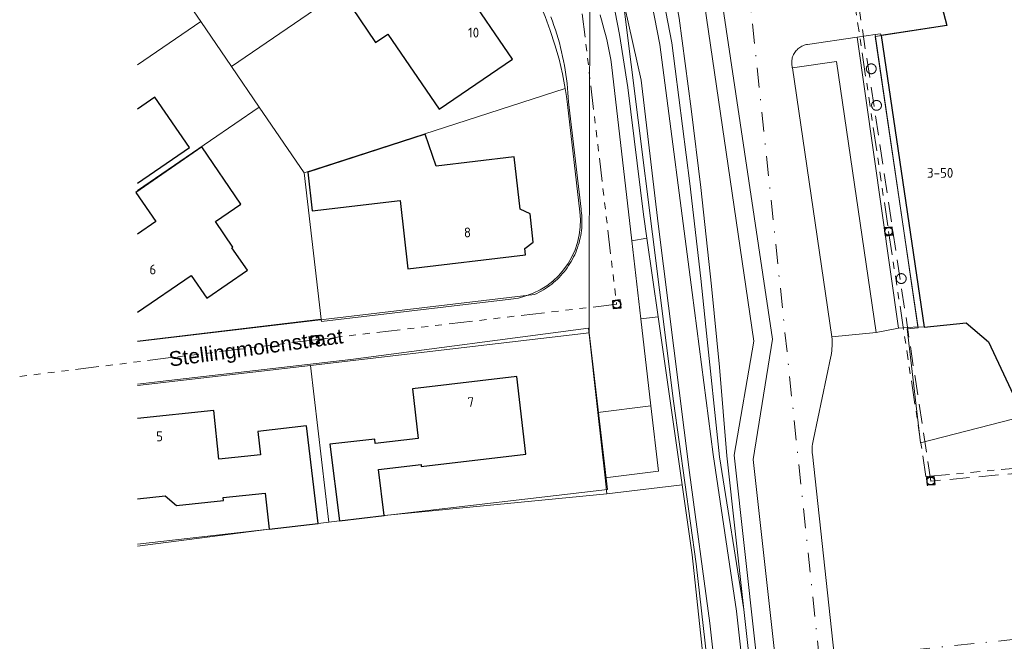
# Model space of a CAD drawing. Header units: metres. Extents: x 174255 to 175175, y 462028 to 462911.
# Tile 14 of 256: x 174273 to 174373, y 462281 to 462344. Entities that reach past the tile are written whole.
import ezdxf

# ---------------------------------------------------------------- set-up
doc = ezdxf.new("R2010")
doc.units = ezdxf.units.M
for name, pattern in [('RI-DRAINAGE', [19.2, 6, -1.8, 1.8, -1.8, 2.4, -1.8, 1.8, -1.8]), ('RI-GWA', [18.45, 6, -1.8, 1.75, -1.8, 1.75, -1.8, 1.75, -1.8]), ('RI-HWA', [7.4, 5, -2.4]), ('RI-VWA', [11, 5, -3, 0, -3])]:
    doc.linetypes.add(name, pattern=pattern)
for name, color, linetype, lineweight in [('B-WE-OG-BEBOUWING-G', 8, 'Continuous', 30), ('B-WE-OG-BEBOUWING_HUISNUMMER-T20', 8, 'Continuous', 20), ('B-WE-OG-STRAATNAAM-T30', 8, 'Continuous', 20), ('B-WE-OG-TERREIN_ERF-G', 8, 'Continuous', 20), ('B-WE-OG-TERREIN_GROEN-G', 8, 'Continuous', 20), ('B-WE-OG-WEG_VERHARD_OPEN -G', 8, 'Continuous', 20), ('B-WE-RI-DRAINAGE-G', 8, 'RI-DRAINAGE', 20), ('B-WE-RI-DRAINAGE_RIOOLPUT_INSPECTIEPUT-S', 8, 'Continuous', 20), ('B-WE-RI-GWA-G', 8, 'RI-GWA', 20), ('B-WE-RI-HWA-G', 8, 'RI-HWA', 20), ('B-WE-RI-HWA_RIOOLPUT_INSPECTIEPUT-S', 8, 'RI-HWA', 20), ('B-WE-RI-VWA-G', 8, 'RI-VWA', 20), ('B-WE-RI-VWA_RIOOLPUT_INSPECTIEPUT-S', 8, 'Continuous', 20), ('B-WE-WH-WATERGANG_SLOOT_BODEM-G', 8, 'Continuous', 20), ('B-WE-WH-WATERGANG_SLOOT_INSTEEK-G', 8, 'Continuous', 20), ('B-XX-KG-GRENS_PERCEEL-G', 213, 'Continuous', 20)]:
    doc.layers.add(name, color=color, linetype=linetype, lineweight=lineweight)
doc.styles.add('NLCS-ISO-M500-T20', font='NLCS-ISO.ttf', dxfattribs={"height": 1})
doc.styles.add('NLCS-ISO-M500-T30', font='NLCS-ISO.ttf', dxfattribs={"height": 1.5})

# ---------------------------------------------------------------- blocks, each defined once
blk = doc.blocks.new('B-SRI-PUT_VWA-SO')
at = {"flags": 128}
blk.add_lwpolyline([(-2, 2), (2, 2), (2, -2), (-2, -2)], close=True, dxfattribs=at)
at = {"lineweight": -3, "flags": 128}
blk.add_lwpolyline([(2, -2), (2, 2), (-2, 2), (-2, -2)], close=True, dxfattribs=at)
at = {"lineweight": -3}
blk.add_circle((0, 0), 2, dxfattribs=at)

msp = doc.modelspace()

# ---------------------------------------------------------------- linework, layer by layer
at = {"layer": 'B-WE-OG-BEBOUWING-G'}
for points in [[(174373.908, 462360.323), (174353.398, 462390.384), (174343.301, 462383.474), (174343.6, 462383.037), (174359.846, 462359.256), (174363.921, 462353.291), (174365.58, 462354.426), (174367.757, 462349.56), (174365.813, 462349.049), (174367.344, 462343.227), (174360.674, 462342.193), (174365.051, 462312.578), (174369.326, 462313.007), (174371.595, 462311.083), (174374.36, 462305.151)], [(174317.787, 462346.622), (174316.878, 462346.787), (174314.508, 462350.254), (174306.888, 462345.046), (174309.31, 462341.493), (174310.557, 462342.345), (174315.771, 462334.717), (174323.218, 462339.807), (174318.324, 462346.988), (174317.787, 462346.622)], [(174285.13, 462327.217), (174290.39, 462330.82), (174286.89, 462335.93), (174285.13, 462334.723)], [(174315.455, 462328.934), (174314.358, 462332.175), (174302.418, 462328.31), (174302.875, 462324.387), (174311.794, 462325.43), (174312.6, 462318.517), (174324.549, 462319.914), (174324.482, 462320.553), (174325.332, 462321.215), (174325.005, 462324.073), (174324.006, 462324.546), (174323.391, 462329.862), (174315.455, 462328.934)], [(174293.04, 462323.3), (174295.63, 462325.08), (174291.67, 462330.88), (174284.94, 462326.27), (174286.97, 462323.3), (174285.13, 462322.039)], [(174285.13, 462314.087), (174290.59, 462317.82), (174292.16, 462315.53), (174296.29, 462318.35), (174294.71, 462320.65), (174294.8, 462320.71), (174293.04, 462323.3)], [(174305.65, 462292.91), (174310.2, 462293.44), (174309.6, 462298.13), (174313.94, 462298.64), (174313.96, 462298.42), (174324.59, 462299.67), (174323.65, 462307.58), (174313.05, 462306.32), (174313.63, 462301.26), (174309.27, 462300.75), (174309.22, 462301.2), (174304.67, 462300.69), (174305.65, 462292.91)], [(174298.51, 462292.06), (174303.47, 462292.63), (174302.31, 462302.56), (174297.34, 462301.98), (174297.62, 462299.6), (174293.378, 462299.16), (174292.864, 462304.11), (174285.13, 462303.307)], [(174285.13, 462295.16), (174287.946, 462295.453), (174289.078, 462294.469), (174293.869, 462294.966), (174293.837, 462295.269), (174298.08, 462295.71), (174298.51, 462292.06)]]:
    msp.add_lwpolyline(points, dxfattribs=at)
at = {"layer": 'B-WE-OG-TERREIN_ERF-G'}
for p, q in [((174310.2, 462293.44), (174332.823, 462295.657)), ((174303.47, 462292.63), (174305.65, 462292.91)), ((174285.13, 462290.325), (174298.51, 462292.06))]:
    msp.add_line(p, q, dxfattribs=at)
for points in [[(174360.674, 462342.193), (174360.627, 462342.369), (174360.064, 462342.287), (174364.392, 462312.622), (174365.051, 462312.578)], [(174331.884, 462303.924), (174330.94, 462312.46), (174306.79, 462309.3), (174287.417, 462307.048), (174285.13, 462306.78)]]:
    msp.add_lwpolyline(points, dxfattribs=at)
at = {"layer": 'B-WE-OG-TERREIN_GROEN-G'}
msp.add_line((174336.258, 462313.416), (174335.343, 462321.342), dxfattribs=at)
for points in [[(174346.716, 462283.892), (174344.987, 462299.504), (174344.256, 462308.507), (174343.452, 462316.725), (174342.353, 462326.775), (174341.388, 462334.765), (174340.155, 462343.965), (174338.841, 462351.352), (174337.34, 462358.398), (174335.008, 462366.464), (174332.405, 462375.027)], [(174332.115, 462344.28), (174332.119, 462344.268), (174332.27, 462343.776), (174332.413, 462343.282), (174332.548, 462342.785), (174332.675, 462342.287), (174332.795, 462341.787), (174332.907, 462341.285), (174333.011, 462340.781), (174333.107, 462340.276), (174333.196, 462339.769), (174333.276, 462339.261), (174335.343, 462321.342), (174336.883, 462321.632), (174336.542, 462324.024), (174334.954, 462336.922), (174334.11, 462342.306), (174333.656, 462344.552)], [(174359.705, 462339.314), (174359.714, 462339.313), (174359.722, 462339.312), (174359.731, 462339.311), (174359.74, 462339.31), (174359.748, 462339.309), (174359.757, 462339.307), (174359.765, 462339.306), (174359.774, 462339.304), (174359.782, 462339.302), (174359.791, 462339.3), (174359.799, 462339.298), (174359.808, 462339.296), (174359.816, 462339.293), (174359.824, 462339.291), (174359.833, 462339.288), (174359.841, 462339.285), (174359.849, 462339.282), (174359.857, 462339.279), (174359.865, 462339.275), (174359.873, 462339.272), (174359.881, 462339.268), (174359.889, 462339.264), (174359.897, 462339.26), (174359.905, 462339.256), (174359.912, 462339.252), (174359.92, 462339.248), (174359.927, 462339.244), (174359.935, 462339.239), (174359.942, 462339.234), (174359.95, 462339.229), (174359.957, 462339.225), (174359.964, 462339.22), (174359.971, 462339.214), (174359.978, 462339.209), (174359.985, 462339.204), (174359.991, 462339.198), (174359.998, 462339.192), (174360.005, 462339.187), (174360.011, 462339.181), (174360.017, 462339.175), (174360.024, 462339.169), (174360.03, 462339.162), (174360.036, 462339.156), (174360.042, 462339.15), (174360.047, 462339.143), (174360.053, 462339.136), (174360.059, 462339.13), (174360.064, 462339.123), (174360.069, 462339.116), (174360.074, 462339.109), (174360.08, 462339.102), (174360.084, 462339.095), (174360.089, 462339.087), (174360.094, 462339.08), (174360.099, 462339.073), (174360.103, 462339.065), (174360.107, 462339.057), (174360.111, 462339.05), (174360.115, 462339.042), (174360.119, 462339.034), (174360.123, 462339.026), (174360.127, 462339.018), (174360.13, 462339.01), (174360.134, 462339.002), (174360.137, 462338.994), (174360.14, 462338.986), (174360.143, 462338.978), (174360.146, 462338.97), (174360.148, 462338.961), (174360.151, 462338.953), (174360.153, 462338.944), (174360.155, 462338.936), (174360.157, 462338.927), (174360.159, 462338.919), (174360.161, 462338.91), (174360.162, 462338.902), (174360.164, 462338.893), (174360.165, 462338.885), (174360.167, 462338.867), (174360.168, 462338.859), (174360.169, 462338.85), (174360.169, 462338.841), (174360.17, 462338.832), (174360.17, 462338.798), (174360.169, 462338.789), (174360.169, 462338.78), (174360.168, 462338.771), (174360.167, 462338.763), (174360.166, 462338.754), (174360.165, 462338.745), (174360.164, 462338.737), (174360.162, 462338.728), (174360.161, 462338.72), (174360.159, 462338.711), (174360.157, 462338.703), (174360.155, 462338.694), (174360.153, 462338.686), (174360.151, 462338.677), (174360.148, 462338.669), (174360.146, 462338.661), (174360.143, 462338.652), (174360.14, 462338.644), (174360.137, 462338.636), (174360.134, 462338.628), (174360.13, 462338.62), (174360.127, 462338.612), (174360.123, 462338.604), (174360.119, 462338.596), (174360.115, 462338.588), (174360.111, 462338.58), (174360.107, 462338.573), (174360.103, 462338.565), (174360.099, 462338.558), (174360.094, 462338.55), (174360.089, 462338.543), (174360.084, 462338.535), (174360.08, 462338.528), (174360.074, 462338.521), (174360.069, 462338.514), (174360.064, 462338.507), (174360.059, 462338.5), (174360.053, 462338.494), (174360.047, 462338.487), (174360.042, 462338.48), (174360.036, 462338.474), (174360.03, 462338.468), (174360.024, 462338.461), (174360.017, 462338.455), (174360.011, 462338.449), (174360.005, 462338.443), (174359.998, 462338.438), (174359.991, 462338.432), (174359.985, 462338.426), (174359.978, 462338.421), (174359.964, 462338.411), (174359.957, 462338.405), (174359.95, 462338.4), (174359.942, 462338.396), (174359.935, 462338.391), (174359.927, 462338.386), (174359.92, 462338.382), (174359.912, 462338.378), (174359.905, 462338.374), (174359.897, 462338.37), (174359.889, 462338.366), (174359.881, 462338.362), (174359.873, 462338.358), (174359.865, 462338.355), (174359.857, 462338.351), (174359.849, 462338.348), (174359.841, 462338.345), (174359.833, 462338.342), (174359.824, 462338.339), (174359.816, 462338.337), (174359.808, 462338.334), (174359.799, 462338.332), (174359.791, 462338.33), (174359.782, 462338.328), (174359.774, 462338.326), (174359.765, 462338.324), (174359.757, 462338.323), (174359.748, 462338.321), (174359.74, 462338.32), (174359.731, 462338.319), (174359.722, 462338.318), (174359.714, 462338.317), (174359.705, 462338.316), (174359.696, 462338.316), (174359.687, 462338.315), (174359.679, 462338.315), (174359.67, 462338.315), (174359.661, 462338.315), (174359.653, 462338.315), (174359.644, 462338.316), (174359.635, 462338.316), (174359.626, 462338.317), (174359.618, 462338.318), (174359.609, 462338.319), (174359.6, 462338.32), (174359.592, 462338.321), (174359.583, 462338.323), (174359.575, 462338.324), (174359.566, 462338.326), (174359.558, 462338.328), (174359.549, 462338.33), (174359.541, 462338.332), (174359.532, 462338.334), (174359.524, 462338.337), (174359.516, 462338.339), (174359.507, 462338.342), (174359.499, 462338.345), (174359.491, 462338.348), (174359.483, 462338.351), (174359.475, 462338.355), (174359.467, 462338.358), (174359.459, 462338.362), (174359.451, 462338.366), (174359.443, 462338.37), (174359.435, 462338.374), (174359.428, 462338.378), (174359.42, 462338.382), (174359.413, 462338.386), (174359.405, 462338.391), (174359.398, 462338.396), (174359.39, 462338.4), (174359.383, 462338.405), (174359.376, 462338.411), (174359.369, 462338.416), (174359.362, 462338.421), (174359.355, 462338.426), (174359.349, 462338.432), (174359.342, 462338.438), (174359.335, 462338.443), (174359.329, 462338.449), (174359.323, 462338.455), (174359.316, 462338.461), (174359.31, 462338.468), (174359.304, 462338.474), (174359.298, 462338.48), (174359.293, 462338.487), (174359.287, 462338.494), (174359.281, 462338.5), (174359.276, 462338.507), (174359.271, 462338.514), (174359.266, 462338.521), (174359.26, 462338.528), (174359.255, 462338.535), (174359.251, 462338.543), (174359.246, 462338.55), (174359.241, 462338.558), (174359.237, 462338.565), (174359.233, 462338.573), (174359.229, 462338.58), (174359.225, 462338.588), (174359.221, 462338.596), (174359.217, 462338.604), (174359.213, 462338.612), (174359.21, 462338.62), (174359.206, 462338.628), (174359.203, 462338.636), (174359.2, 462338.644), (174359.197, 462338.652), (174359.194, 462338.661), (174359.192, 462338.669), (174359.189, 462338.677), (174359.187, 462338.686), (174359.185, 462338.694), (174359.183, 462338.703), (174359.181, 462338.711), (174359.179, 462338.72), (174359.178, 462338.728), (174359.176, 462338.737), (174359.175, 462338.745), (174359.173, 462338.763), (174359.172, 462338.771), (174359.171, 462338.78), (174359.171, 462338.789), (174359.17, 462338.798), (174359.17, 462338.832), (174359.171, 462338.841), (174359.171, 462338.85), (174359.172, 462338.859), (174359.173, 462338.867), (174359.174, 462338.876), (174359.175, 462338.885), (174359.176, 462338.893), (174359.178, 462338.902), (174359.179, 462338.91), (174359.181, 462338.919), (174359.183, 462338.927), (174359.185, 462338.936), (174359.187, 462338.944), (174359.189, 462338.953), (174359.192, 462338.961), (174359.194, 462338.97), (174359.197, 462338.978), (174359.2, 462338.986), (174359.203, 462338.994), (174359.206, 462339.002), (174359.21, 462339.01), (174359.213, 462339.018), (174359.217, 462339.026), (174359.221, 462339.034), (174359.225, 462339.042), (174359.229, 462339.05), (174359.233, 462339.057), (174359.237, 462339.065), (174359.241, 462339.073), (174359.246, 462339.08), (174359.251, 462339.087), (174359.255, 462339.095), (174359.26, 462339.102), (174359.266, 462339.109), (174359.271, 462339.116), (174359.276, 462339.123), (174359.281, 462339.13), (174359.287, 462339.136), (174359.293, 462339.143), (174359.298, 462339.15), (174359.304, 462339.156), (174359.31, 462339.162), (174359.316, 462339.169), (174359.323, 462339.175), (174359.329, 462339.181), (174359.335, 462339.187), (174359.342, 462339.192), (174359.349, 462339.198), (174359.355, 462339.204), (174359.362, 462339.209), (174359.369, 462339.214), (174359.376, 462339.22), (174359.383, 462339.225), (174359.39, 462339.229), (174359.398, 462339.234), (174359.405, 462339.239), (174359.413, 462339.244), (174359.42, 462339.248), (174359.428, 462339.252), (174359.435, 462339.256), (174359.443, 462339.26), (174359.451, 462339.264), (174359.459, 462339.268), (174359.467, 462339.272), (174359.475, 462339.275), (174359.483, 462339.279), (174359.491, 462339.282), (174359.499, 462339.285), (174359.507, 462339.288), (174359.516, 462339.291), (174359.524, 462339.293), (174359.532, 462339.296), (174359.541, 462339.298), (174359.549, 462339.3), (174359.558, 462339.302), (174359.566, 462339.304), (174359.575, 462339.306), (174359.583, 462339.307), (174359.592, 462339.309), (174359.6, 462339.31), (174359.609, 462339.311), (174359.618, 462339.312), (174359.626, 462339.313), (174359.635, 462339.314), (174359.644, 462339.314), (174359.653, 462339.315), (174359.661, 462339.315), (174359.67, 462339.315), (174359.679, 462339.315), (174359.687, 462339.315), (174359.696, 462339.314), (174359.705, 462339.314)], [(174360.241, 462335.599), (174360.25, 462335.598), (174360.258, 462335.597), (174360.267, 462335.596), (174360.276, 462335.595), (174360.284, 462335.594), (174360.293, 462335.592), (174360.301, 462335.591), (174360.31, 462335.589), (174360.319, 462335.587), (174360.327, 462335.585), (174360.335, 462335.583), (174360.344, 462335.581), (174360.352, 462335.578), (174360.361, 462335.576), (174360.369, 462335.573), (174360.377, 462335.57), (174360.385, 462335.567), (174360.393, 462335.564), (174360.401, 462335.56), (174360.409, 462335.557), (174360.417, 462335.553), (174360.425, 462335.549), (174360.433, 462335.545), (174360.441, 462335.541), (174360.448, 462335.537), (174360.456, 462335.533), (174360.464, 462335.529), (174360.471, 462335.524), (174360.478, 462335.519), (174360.486, 462335.514), (174360.493, 462335.51), (174360.5, 462335.505), (174360.507, 462335.499), (174360.514, 462335.494), (174360.521, 462335.489), (174360.527, 462335.483), (174360.534, 462335.477), (174360.541, 462335.472), (174360.547, 462335.466), (174360.553, 462335.46), (174360.56, 462335.454), (174360.566, 462335.447), (174360.572, 462335.441), (174360.578, 462335.435), (174360.583, 462335.428), (174360.589, 462335.421), (174360.595, 462335.415), (174360.6, 462335.408), (174360.605, 462335.401), (174360.611, 462335.394), (174360.616, 462335.387), (174360.62, 462335.38), (174360.625, 462335.372), (174360.63, 462335.365), (174360.635, 462335.358), (174360.639, 462335.35), (174360.643, 462335.342), (174360.648, 462335.335), (174360.652, 462335.327), (174360.655, 462335.319), (174360.659, 462335.311), (174360.663, 462335.303), (174360.666, 462335.295), (174360.67, 462335.287), (174360.673, 462335.279), (174360.676, 462335.271), (174360.679, 462335.263), (174360.681, 462335.255), (174360.684, 462335.246), (174360.687, 462335.238), (174360.689, 462335.229), (174360.691, 462335.221), (174360.693, 462335.212), (174360.695, 462335.204), (174360.697, 462335.195), (174360.698, 462335.187), (174360.7, 462335.178), (174360.701, 462335.17), (174360.702, 462335.161), (174360.703, 462335.152), (174360.704, 462335.144), (174360.705, 462335.135), (174360.705, 462335.126), (174360.706, 462335.117), (174360.706, 462335.083), (174360.705, 462335.074), (174360.705, 462335.065), (174360.704, 462335.056), (174360.703, 462335.048), (174360.701, 462335.03), (174360.7, 462335.022), (174360.698, 462335.013), (174360.697, 462335.005), (174360.695, 462334.996), (174360.693, 462334.988), (174360.691, 462334.979), (174360.689, 462334.971), (174360.687, 462334.962), (174360.684, 462334.954), (174360.681, 462334.946), (174360.679, 462334.937), (174360.676, 462334.929), (174360.673, 462334.921), (174360.67, 462334.913), (174360.666, 462334.905), (174360.663, 462334.897), (174360.659, 462334.889), (174360.655, 462334.881), (174360.652, 462334.873), (174360.648, 462334.865), (174360.643, 462334.858), (174360.639, 462334.85), (174360.635, 462334.843), (174360.63, 462334.835), (174360.625, 462334.828), (174360.62, 462334.82), (174360.616, 462334.813), (174360.611, 462334.806), (174360.605, 462334.799), (174360.6, 462334.792), (174360.595, 462334.785), (174360.589, 462334.779), (174360.583, 462334.772), (174360.578, 462334.765), (174360.572, 462334.759), (174360.566, 462334.753), (174360.56, 462334.746), (174360.553, 462334.74), (174360.547, 462334.734), (174360.541, 462334.728), (174360.534, 462334.723), (174360.527, 462334.717), (174360.521, 462334.711), (174360.514, 462334.706), (174360.507, 462334.701), (174360.5, 462334.696), (174360.493, 462334.69), (174360.486, 462334.685), (174360.478, 462334.681), (174360.471, 462334.676), (174360.464, 462334.671), (174360.456, 462334.667), (174360.448, 462334.663), (174360.441, 462334.659), (174360.433, 462334.655), (174360.425, 462334.651), (174360.417, 462334.647), (174360.409, 462334.643), (174360.401, 462334.64), (174360.393, 462334.636), (174360.385, 462334.633), (174360.377, 462334.63), (174360.369, 462334.627), (174360.361, 462334.624), (174360.352, 462334.622), (174360.344, 462334.619), (174360.335, 462334.617), (174360.327, 462334.615), (174360.319, 462334.613), (174360.31, 462334.611), (174360.301, 462334.609), (174360.293, 462334.608), (174360.284, 462334.606), (174360.276, 462334.605), (174360.267, 462334.604), (174360.258, 462334.603), (174360.25, 462334.602), (174360.241, 462334.601), (174360.232, 462334.601), (174360.223, 462334.6), (174360.215, 462334.6), (174360.206, 462334.6), (174360.197, 462334.6), (174360.189, 462334.6), (174360.18, 462334.601), (174360.171, 462334.601), (174360.162, 462334.602), (174360.154, 462334.603), (174360.136, 462334.605), (174360.128, 462334.606), (174360.119, 462334.608), (174360.111, 462334.609), (174360.102, 462334.611), (174360.093, 462334.613), (174360.085, 462334.615), (174360.077, 462334.617), (174360.068, 462334.619), (174360.06, 462334.622), (174360.052, 462334.624), (174360.043, 462334.627), (174360.035, 462334.63), (174360.027, 462334.633), (174360.019, 462334.636), (174360.011, 462334.64), (174360.003, 462334.643), (174359.995, 462334.647), (174359.987, 462334.651), (174359.979, 462334.655), (174359.971, 462334.659), (174359.964, 462334.663), (174359.948, 462334.671), (174359.941, 462334.676), (174359.934, 462334.681), (174359.926, 462334.685), (174359.919, 462334.69), (174359.912, 462334.696), (174359.905, 462334.701), (174359.898, 462334.706), (174359.891, 462334.711), (174359.885, 462334.717), (174359.878, 462334.723), (174359.871, 462334.728), (174359.865, 462334.734), (174359.859, 462334.74), (174359.852, 462334.746), (174359.846, 462334.753), (174359.84, 462334.759), (174359.834, 462334.765), (174359.829, 462334.772), (174359.823, 462334.779), (174359.817, 462334.785), (174359.812, 462334.792), (174359.807, 462334.799), (174359.802, 462334.806), (174359.796, 462334.813), (174359.791, 462334.82), (174359.787, 462334.828), (174359.782, 462334.835), (174359.777, 462334.843), (174359.773, 462334.85), (174359.769, 462334.858), (174359.764, 462334.865), (174359.76, 462334.873), (174359.757, 462334.881), (174359.753, 462334.889), (174359.749, 462334.897), (174359.746, 462334.905), (174359.742, 462334.913), (174359.739, 462334.921), (174359.736, 462334.929), (174359.733, 462334.937), (174359.731, 462334.946), (174359.728, 462334.954), (174359.725, 462334.962), (174359.723, 462334.971), (174359.721, 462334.979), (174359.719, 462334.988), (174359.717, 462334.996), (174359.715, 462335.005), (174359.714, 462335.013), (174359.712, 462335.022), (174359.711, 462335.03), (174359.71, 462335.039), (174359.709, 462335.048), (174359.708, 462335.056), (174359.707, 462335.065), (174359.707, 462335.074), (174359.706, 462335.083), (174359.706, 462335.117), (174359.707, 462335.126), (174359.707, 462335.135), (174359.708, 462335.144), (174359.709, 462335.152), (174359.71, 462335.161), (174359.711, 462335.17), (174359.712, 462335.178), (174359.714, 462335.187), (174359.715, 462335.195), (174359.717, 462335.204), (174359.719, 462335.212), (174359.721, 462335.221), (174359.723, 462335.229), (174359.725, 462335.238), (174359.728, 462335.246), (174359.731, 462335.255), (174359.733, 462335.263), (174359.736, 462335.271), (174359.739, 462335.279), (174359.742, 462335.287), (174359.746, 462335.295), (174359.749, 462335.303), (174359.753, 462335.311), (174359.757, 462335.319), (174359.76, 462335.327), (174359.764, 462335.335), (174359.769, 462335.342), (174359.773, 462335.35), (174359.777, 462335.358), (174359.782, 462335.365), (174359.787, 462335.372), (174359.791, 462335.38), (174359.796, 462335.387), (174359.802, 462335.394), (174359.807, 462335.401), (174359.812, 462335.408), (174359.817, 462335.415), (174359.823, 462335.421), (174359.829, 462335.428), (174359.834, 462335.435), (174359.84, 462335.441), (174359.846, 462335.447), (174359.852, 462335.454), (174359.859, 462335.46), (174359.865, 462335.466), (174359.871, 462335.472), (174359.878, 462335.477), (174359.885, 462335.483), (174359.891, 462335.489), (174359.898, 462335.494), (174359.905, 462335.499), (174359.912, 462335.505), (174359.919, 462335.51), (174359.926, 462335.514), (174359.934, 462335.519), (174359.941, 462335.524), (174359.948, 462335.529), (174359.956, 462335.533), (174359.964, 462335.537), (174359.971, 462335.541), (174359.979, 462335.545), (174359.987, 462335.549), (174359.995, 462335.553), (174360.003, 462335.557), (174360.011, 462335.56), (174360.019, 462335.564), (174360.027, 462335.567), (174360.043, 462335.573), (174360.052, 462335.576), (174360.06, 462335.578), (174360.068, 462335.581), (174360.077, 462335.583), (174360.085, 462335.585), (174360.093, 462335.587), (174360.102, 462335.589), (174360.111, 462335.591), (174360.119, 462335.592), (174360.128, 462335.594), (174360.136, 462335.595), (174360.145, 462335.596), (174360.154, 462335.597), (174360.162, 462335.598), (174360.171, 462335.599), (174360.18, 462335.599), (174360.189, 462335.6), (174360.197, 462335.6), (174360.206, 462335.6), (174360.215, 462335.6), (174360.223, 462335.6), (174360.232, 462335.599), (174360.241, 462335.599)], [(174362.753, 462318.012), (174362.762, 462318.011), (174362.77, 462318.01), (174362.779, 462318.009), (174362.788, 462318.008), (174362.796, 462318.007), (174362.805, 462318.005), (174362.813, 462318.004), (174362.822, 462318.002), (174362.83, 462318), (174362.839, 462317.998), (174362.847, 462317.996), (174362.856, 462317.994), (174362.864, 462317.991), (174362.872, 462317.988), (174362.881, 462317.986), (174362.889, 462317.983), (174362.897, 462317.98), (174362.905, 462317.977), (174362.913, 462317.973), (174362.921, 462317.97), (174362.929, 462317.966), (174362.937, 462317.962), (174362.945, 462317.959), (174362.953, 462317.955), (174362.96, 462317.95), (174362.968, 462317.946), (174362.975, 462317.942), (174362.983, 462317.937), (174362.99, 462317.932), (174362.998, 462317.927), (174363.005, 462317.923), (174363.012, 462317.918), (174363.019, 462317.912), (174363.026, 462317.907), (174363.033, 462317.902), (174363.039, 462317.896), (174363.046, 462317.89), (174363.053, 462317.885), (174363.059, 462317.879), (174363.065, 462317.873), (174363.072, 462317.867), (174363.078, 462317.86), (174363.084, 462317.854), (174363.09, 462317.848), (174363.095, 462317.841), (174363.101, 462317.834), (174363.107, 462317.828), (174363.112, 462317.821), (174363.117, 462317.814), (174363.122, 462317.807), (174363.128, 462317.8), (174363.133, 462317.793), (174363.137, 462317.785), (174363.142, 462317.778), (174363.147, 462317.771), (174363.155, 462317.755), (174363.159, 462317.748), (174363.163, 462317.74), (174363.167, 462317.732), (174363.171, 462317.724), (174363.175, 462317.716), (174363.178, 462317.708), (174363.182, 462317.7), (174363.185, 462317.692), (174363.188, 462317.684), (174363.191, 462317.676), (174363.194, 462317.668), (174363.196, 462317.659), (174363.199, 462317.651), (174363.201, 462317.642), (174363.203, 462317.634), (174363.205, 462317.626), (174363.207, 462317.617), (174363.209, 462317.608), (174363.21, 462317.6), (174363.212, 462317.591), (174363.213, 462317.583), (174363.214, 462317.574), (174363.215, 462317.565), (174363.216, 462317.557), (174363.217, 462317.548), (174363.217, 462317.539), (174363.218, 462317.53), (174363.218, 462317.522), (174363.218, 462317.513), (174363.218, 462317.504), (174363.218, 462317.496), (174363.217, 462317.487), (174363.217, 462317.478), (174363.216, 462317.469), (174363.215, 462317.461), (174363.214, 462317.452), (174363.213, 462317.443), (174363.212, 462317.435), (174363.21, 462317.426), (174363.209, 462317.418), (174363.207, 462317.409), (174363.205, 462317.4), (174363.203, 462317.392), (174363.201, 462317.384), (174363.199, 462317.375), (174363.196, 462317.367), (174363.194, 462317.359), (174363.191, 462317.35), (174363.188, 462317.342), (174363.185, 462317.334), (174363.182, 462317.326), (174363.178, 462317.318), (174363.175, 462317.31), (174363.171, 462317.302), (174363.167, 462317.294), (174363.163, 462317.286), (174363.159, 462317.278), (174363.155, 462317.271), (174363.151, 462317.263), (174363.147, 462317.256), (174363.142, 462317.248), (174363.137, 462317.241), (174363.133, 462317.233), (174363.128, 462317.226), (174363.122, 462317.219), (174363.117, 462317.212), (174363.112, 462317.205), (174363.107, 462317.198), (174363.101, 462317.192), (174363.095, 462317.185), (174363.09, 462317.178), (174363.084, 462317.172), (174363.078, 462317.166), (174363.072, 462317.159), (174363.065, 462317.153), (174363.059, 462317.147), (174363.053, 462317.141), (174363.046, 462317.136), (174363.039, 462317.13), (174363.033, 462317.124), (174363.026, 462317.119), (174363.019, 462317.114), (174363.012, 462317.109), (174363.005, 462317.103), (174362.998, 462317.098), (174362.99, 462317.094), (174362.983, 462317.089), (174362.975, 462317.084), (174362.968, 462317.08), (174362.96, 462317.076), (174362.953, 462317.071), (174362.945, 462317.067), (174362.937, 462317.064), (174362.929, 462317.06), (174362.921, 462317.056), (174362.913, 462317.053), (174362.905, 462317.049), (174362.897, 462317.046), (174362.889, 462317.043), (174362.881, 462317.04), (174362.872, 462317.038), (174362.864, 462317.035), (174362.856, 462317.032), (174362.847, 462317.03), (174362.839, 462317.028), (174362.83, 462317.026), (174362.822, 462317.024), (174362.813, 462317.022), (174362.805, 462317.021), (174362.796, 462317.019), (174362.788, 462317.018), (174362.779, 462317.017), (174362.77, 462317.016), (174362.762, 462317.015), (174362.753, 462317.014), (174362.744, 462317.014), (174362.735, 462317.013), (174362.727, 462317.013), (174362.718, 462317.013), (174362.709, 462317.013), (174362.701, 462317.013), (174362.692, 462317.014), (174362.683, 462317.014), (174362.674, 462317.015), (174362.666, 462317.016), (174362.657, 462317.017), (174362.648, 462317.018), (174362.64, 462317.019), (174362.631, 462317.021), (174362.623, 462317.022), (174362.614, 462317.024), (174362.606, 462317.026), (174362.597, 462317.028), (174362.589, 462317.03), (174362.58, 462317.032), (174362.572, 462317.035), (174362.563, 462317.038), (174362.555, 462317.04), (174362.547, 462317.043), (174362.539, 462317.046), (174362.531, 462317.049), (174362.523, 462317.053), (174362.515, 462317.056), (174362.507, 462317.06), (174362.499, 462317.064), (174362.491, 462317.067), (174362.483, 462317.071), (174362.476, 462317.076), (174362.468, 462317.08), (174362.46, 462317.084), (174362.453, 462317.089), (174362.446, 462317.094), (174362.438, 462317.098), (174362.431, 462317.103), (174362.424, 462317.109), (174362.417, 462317.114), (174362.41, 462317.119), (174362.403, 462317.124), (174362.397, 462317.13), (174362.39, 462317.136), (174362.383, 462317.141), (174362.377, 462317.147), (174362.371, 462317.153), (174362.364, 462317.159), (174362.358, 462317.166), (174362.352, 462317.172), (174362.346, 462317.178), (174362.341, 462317.185), (174362.335, 462317.192), (174362.329, 462317.198), (174362.324, 462317.205), (174362.319, 462317.212), (174362.313, 462317.219), (174362.308, 462317.226), (174362.304, 462317.233), (174362.299, 462317.241), (174362.294, 462317.248), (174362.289, 462317.256), (174362.285, 462317.263), (174362.281, 462317.271), (174362.277, 462317.278), (174362.273, 462317.286), (174362.269, 462317.294), (174362.265, 462317.302), (174362.261, 462317.31), (174362.258, 462317.318), (174362.254, 462317.326), (174362.251, 462317.334), (174362.248, 462317.342), (174362.245, 462317.35), (174362.242, 462317.359), (174362.24, 462317.367), (174362.237, 462317.375), (174362.235, 462317.384), (174362.233, 462317.392), (174362.231, 462317.4), (174362.229, 462317.409), (174362.227, 462317.418), (174362.226, 462317.426), (174362.224, 462317.435), (174362.223, 462317.443), (174362.221, 462317.461), (174362.22, 462317.469), (174362.219, 462317.478), (174362.219, 462317.487), (174362.218, 462317.496), (174362.218, 462317.53), (174362.219, 462317.539), (174362.219, 462317.548), (174362.22, 462317.557), (174362.221, 462317.565), (174362.223, 462317.583), (174362.224, 462317.591), (174362.226, 462317.6), (174362.227, 462317.608), (174362.231, 462317.626), (174362.233, 462317.634), (174362.235, 462317.642), (174362.237, 462317.651), (174362.24, 462317.659), (174362.242, 462317.668), (174362.248, 462317.684), (174362.251, 462317.692), (174362.254, 462317.7), (174362.258, 462317.708), (174362.261, 462317.716), (174362.265, 462317.724), (174362.269, 462317.732), (174362.277, 462317.748), (174362.281, 462317.755), (174362.285, 462317.763), (174362.289, 462317.771), (174362.294, 462317.778), (174362.299, 462317.785), (174362.304, 462317.793), (174362.308, 462317.8), (174362.313, 462317.807), (174362.319, 462317.814), (174362.324, 462317.821), (174362.329, 462317.828), (174362.335, 462317.834), (174362.341, 462317.841), (174362.346, 462317.848), (174362.352, 462317.854), (174362.358, 462317.86), (174362.364, 462317.867), (174362.371, 462317.873), (174362.377, 462317.879), (174362.383, 462317.885), (174362.39, 462317.89), (174362.397, 462317.896), (174362.403, 462317.902), (174362.41, 462317.907), (174362.417, 462317.912), (174362.424, 462317.918), (174362.431, 462317.923), (174362.438, 462317.927), (174362.446, 462317.932), (174362.453, 462317.937), (174362.46, 462317.942), (174362.468, 462317.946), (174362.476, 462317.95), (174362.483, 462317.955), (174362.491, 462317.959), (174362.499, 462317.962), (174362.515, 462317.97), (174362.523, 462317.973), (174362.531, 462317.977), (174362.539, 462317.98), (174362.547, 462317.983), (174362.555, 462317.986), (174362.563, 462317.988), (174362.572, 462317.991), (174362.58, 462317.994), (174362.589, 462317.996), (174362.597, 462317.998), (174362.606, 462318), (174362.614, 462318.002), (174362.623, 462318.004), (174362.631, 462318.005), (174362.64, 462318.007), (174362.648, 462318.008), (174362.666, 462318.01), (174362.674, 462318.011), (174362.683, 462318.012), (174362.692, 462318.012), (174362.701, 462318.013), (174362.709, 462318.013), (174362.718, 462318.013), (174362.727, 462318.013), (174362.735, 462318.013), (174362.744, 462318.012), (174362.753, 462318.012)], [(174332.64, 462297.265), (174332.71, 462296.65), (174332.823, 462295.657), (174340.454, 462296.552), (174338.021, 462313.642), (174336.258, 462313.416), (174337.277, 462304.579)], [(174337.277, 462304.579), (174331.884, 462303.924), (174332.64, 462297.265)], [(174337.277, 462304.579), (174338.041, 462297.954), (174332.64, 462297.265)]]:
    msp.add_lwpolyline(points, dxfattribs=at)
at = {"layer": 'B-WE-OG-WEG_VERHARD_OPEN -G'}
for p, q in [((174360.064, 462342.287), (174358.241, 462342.021)), ((174358.241, 462342.021), (174362.453, 462312.471)), ((174355.674, 462311.612), (174351.665, 462338.903)), ((174355.674, 462311.612), (174360.181, 462312.045)), ((174362.453, 462312.471), (174360.181, 462312.045)), ((174362.453, 462312.471), (174364.392, 462312.622))]:
    msp.add_line(p, q, dxfattribs=at)
for points in [[(174354.183, 462181.844), (174358.659, 462182.93), (174357.418, 462194.094), (174345.733, 462299.586), (174347.754, 462311.169), (174341.734, 462352.115)], [(174343.519, 462352.377), (174349.626, 462311.346), (174347.675, 462299.123), (174351.694, 462262.871)], [(174285.13, 462311.129), (174325.463, 462315.902), (174325.694, 462316.009), (174325.922, 462316.124), (174326.146, 462316.246), (174326.366, 462316.374), (174326.582, 462316.51), (174326.793, 462316.652), (174327.001, 462316.801), (174327.203, 462316.956), (174327.4, 462317.118), (174327.592, 462317.285), (174327.779, 462317.459), (174327.96, 462317.638), (174328.136, 462317.823), (174328.305, 462318.013), (174328.469, 462318.209), (174328.626, 462318.41), (174328.777, 462318.615), (174328.922, 462318.825), (174329.059, 462319.04), (174329.19, 462319.258), (174329.314, 462319.481), (174329.431, 462319.707), (174329.541, 462319.938), (174329.644, 462320.171), (174329.739, 462320.407), (174329.827, 462320.647), (174329.907, 462320.889), (174329.98, 462321.133), (174330.045, 462321.38), (174330.102, 462321.628), (174330.151, 462321.878), (174330.192, 462322.13), (174330.226, 462322.383), (174330.251, 462322.636), (174330.269, 462322.891), (174330.278, 462323.146), (174330.28, 462323.4), (174330.273, 462323.655), (174330.259, 462323.91), (174330.237, 462324.164), (174330.206, 462324.417), (174330.185, 462324.564), (174328.917, 462335.454), (174328.893, 462335.92), (174328.861, 462336.386), (174328.821, 462336.852), (174328.773, 462337.316), (174328.717, 462337.78), (174328.653, 462338.242), (174328.582, 462338.704), (174328.502, 462339.164), (174328.415, 462339.623), (174328.319, 462340.08), (174328.216, 462340.536), (174328.105, 462340.989), (174327.986, 462341.441), (174327.86, 462341.89), (174327.726, 462342.338), (174327.584, 462342.783), (174327.435, 462343.225), (174327.278, 462343.665), (174327.113, 462344.102)], [(174351.665, 462338.903), (174351.649, 462338.957), (174351.621, 462339.076), (174351.601, 462339.196), (174351.589, 462339.318), (174351.585, 462339.44), (174351.589, 462339.561), (174351.6, 462339.683), (174351.62, 462339.803), (174351.648, 462339.922), (174351.683, 462340.038), (174351.726, 462340.153), (174351.776, 462340.264), (174351.833, 462340.371), (174351.898, 462340.475), (174351.969, 462340.574), (174352.046, 462340.668), (174352.129, 462340.757), (174352.218, 462340.841), (174352.313, 462340.918), (174352.412, 462340.989), (174352.515, 462341.053), (174352.623, 462341.111), (174352.734, 462341.161), (174352.848, 462341.204), (174352.965, 462341.239), (174353.084, 462341.266), (174353.204, 462341.286), (174358.241, 462342.021)], [(174360.181, 462312.045), (174356.139, 462339.556), (174351.665, 462338.903)], [(174356.618, 462272.771), (174353.686, 462299.672), (174353.673, 462299.799), (174353.661, 462299.976), (174353.658, 462300.153), (174353.662, 462300.331), (174353.674, 462300.508), (174353.695, 462300.685), (174353.723, 462300.86), (174353.759, 462301.034), (174353.803, 462301.206), (174355.57, 462309.61), (174355.587, 462309.7), (174355.626, 462309.937), (174355.656, 462310.174), (174355.679, 462310.413), (174355.694, 462310.653), (174355.701, 462310.893), (174355.7, 462311.133), (174355.691, 462311.373), (174355.674, 462311.612)]]:
    msp.add_lwpolyline(points, dxfattribs=at)
at = {"layer": 'B-WE-RI-DRAINAGE-G', "ltscale": 0.4}
for points in [[(174343.533, 462367.708), (174357.621, 462348.044), (174361.437, 462322.306)], [(174361.437, 462322.306), (174365.229, 462297.401), (174389.544, 462299.677)]]:
    msp.add_lwpolyline(points, dxfattribs=at)
at = {"layer": 'B-WE-RI-GWA-G', "ltscale": 0.4}
for p, q in [((174330.315, 462344.408), (174333.8, 462314.9)), ((174333.814, 462314.906), (174303.17, 462311.301)), ((174303.17, 462311.301), (174273.155, 462307.573))]:
    msp.add_line(p, q, dxfattribs=at)
at = {"layer": 'B-WE-RI-HWA-G', "ltscale": 0.4}
for p, q in [((174365.717, 462296.943), (174357.958, 462348.173)), ((174413.868, 462301.347), (174365.717, 462296.943))]:
    msp.add_line(p, q, dxfattribs=at)
at = {"layer": 'B-WE-RI-VWA-G', "ltscale": 0.4}
for p, q in [((174354.411, 462278.733), (174346.961, 462349.518)), ((174363.647, 462279.766), (174405.399, 462284.147))]:
    msp.add_line(p, q, dxfattribs=at)
at = {"layer": 'B-WE-WH-WATERGANG_SLOOT_BODEM-G'}
for points in [[(174333.336, 462350.845), (174336.284, 462337.662), (174338.016, 462323.065), (174341.212, 462297.822), (174343.261, 462282.508), (174347.384, 462245.944)], [(174356.382, 462189.82), (174345.98, 462283.733), (174343.615, 462299.654), (174341.467, 462316.1), (174338.177, 462341.291), (174337.381, 462345.432)]]:
    msp.add_lwpolyline(points, dxfattribs=at)
at = {"layer": 'B-WE-WH-WATERGANG_SLOOT_INSTEEK-G'}
msp.add_line((174338.021, 462313.642), (174336.883, 462321.632), dxfattribs=at)
for points in [[(174338.597, 462345.657), (174339.404, 462341.462), (174339.752, 462338.827), (174341.254, 462327.171), (174342.353, 462317.537), (174342.862, 462312.625), (174344.242, 462299.421), (174346.716, 462283.892), (174357.21, 462189.161)], [(174354.944, 462183.898), (174353.87, 462183.79), (174353.283, 462184.358), (174352.974, 462186.569), (174351.239, 462203.766), (174349.166, 462219.1), (174348.973, 462220.616), (174348.691, 462222.826), (174347.246, 462236.728), (174345.265, 462253.986), (174341.466, 462289.446), (174340.454, 462296.552)]]:
    msp.add_lwpolyline(points, dxfattribs=at)
at = {"layer": 'B-XX-KG-GRENS_PERCEEL-G', "flags": 128}
for points in [[(174340.173, 462380.737), (174348.235, 462368.969), (174356.257, 462357.22), (174359.656, 462359.561), (174363.921, 462353.291), (174365.813, 462349.049), (174367.344, 462343.227), (174360.082, 462342.101), (174362.381, 462326.487), (174364.436, 462312.513), (174363.311, 462312.403), (174364.664, 462300.846), (174375.341, 462303.578), (174374.964, 462304.993), (174390.369, 462308.934), (174389.377, 462312.81), (174393.886, 462313.769), (174394.289, 462311.038), (174405.67, 462313.135), (174405.598, 462313.526), (174411.462, 462314.609), (174408.298, 462331.77), (174405.106, 462349.073)], [(174331.008, 462312.002), (174331.018, 462316.34), (174331.122, 462361.858)], [(174331.122, 462361.858), (174333.866, 462350.582), (174339.565, 462305.065), (174341.87, 462288.55), (174352.267, 462196.998), (174354.088, 462180.965)], [(174294.671, 462339.06), (174319.44, 462355.99)], [(174328.576, 462336.798), (174328.295, 462338.3), (174327.949, 462339.788), (174327.539, 462341.26), (174327.065, 462342.712), (174326.528, 462344.142), (174325.929, 462345.548), (174325.27, 462346.926), (174324.551, 462348.274), (174323.774, 462349.59), (174322.94, 462350.87), (174319.44, 462355.99)], [(174285.675, 462352.224), (174289.831, 462346.142), (174291.546, 462343.632)], [(174285.13, 462339.218), (174291.546, 462343.632)], [(174291.546, 462343.632), (174294.671, 462339.06)], [(174294.671, 462339.06), (174297.494, 462334.93)], [(174302.054, 462328.258), (174328.576, 462336.798)], [(174303.787, 462313.394), (174303.813, 462313.16), (174323.059, 462315.41), (174323.834, 462315.539), (174324.592, 462315.744), (174325.327, 462316.021), (174326.03, 462316.37), (174326.697, 462316.786), (174327.319, 462317.265), (174327.891, 462317.803), (174328.408, 462318.394), (174328.864, 462319.033), (174329.256, 462319.714), (174329.578, 462320.43), (174329.829, 462321.174), (174330.006, 462321.94), (174330.107, 462322.718), (174330.131, 462323.503), (174330.078, 462324.287), (174328.804, 462335.173), (174328.7, 462335.987), (174328.576, 462336.798)], [(174285.13, 462326.467), (174297.494, 462334.93)], [(174297.494, 462334.93), (174302.054, 462328.258)], [(174302.054, 462328.258), (174303.787, 462313.394)], [(174285.13, 462311.148), (174303.787, 462313.394)], [(174331.008, 462312.002), (174302.7, 462308.702)], [(174304.557, 462292.771), (174305.645, 462292.909), (174332.861, 462296.11), (174331.008, 462312.002)], [(174302.7, 462308.702), (174285.13, 462306.653)], [(174304.557, 462292.771), (174302.7, 462308.702)], [(174285.13, 462290.526), (174298.508, 462292.058), (174303.469, 462292.634), (174304.557, 462292.771)]]:
    msp.add_lwpolyline(points, dxfattribs=at)

# ---------------------------------------------------------------- block references
at = {"layer": 'B-WE-RI-DRAINAGE_RIOOLPUT_INSPECTIEPUT-S', "xscale": 0.1999999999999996, "yscale": 0.1999999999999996, "zscale": 0.1999999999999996, "rotation": 5.739328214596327}
msp.add_blockref('B-SRI-PUT_VWA-SO', (174361.436, 462322.306), dxfattribs=at)
at = {"layer": 'B-WE-RI-HWA_RIOOLPUT_INSPECTIEPUT-S', "xscale": 0.1999999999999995, "yscale": 0.1999999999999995, "zscale": 0.1999999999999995, "rotation": 5.739328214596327}
msp.add_blockref('B-SRI-PUT_VWA-SO', (174365.714, 462296.962), dxfattribs=at)
at = {"layer": 'B-WE-RI-VWA_RIOOLPUT_INSPECTIEPUT-S', "xscale": 0.1999999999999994, "yscale": 0.1999999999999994, "zscale": 0.1999999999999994, "rotation": 5.739328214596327}
for p in [(174333.814, 462314.906), (174303.17, 462311.301)]:
    msp.add_blockref('B-SRI-PUT_VWA-SO', p, dxfattribs=at)

# ---------------------------------------------------------------- texts
at = {"layer": 'B-WE-OG-BEBOUWING_HUISNUMMER-T20', "style": 'NLCS-ISO-M500-T20'}
for s, p in [('10', (174318.705, 462341.99)), ('3-50', (174365.336, 462327.751)), ('8', (174318.284, 462321.699)), ('6', (174286.334, 462317.939)), ('7', (174318.645, 462304.467)), ('5', (174287.022, 462300.99))]:
    msp.add_text(s, height=1, dxfattribs=at).set_placement(p)
at = {"layer": 'B-WE-OG-STRAATNAAM-T30', "insert": (174288.487, 462308.119), "char_height": 1.5, "width": 28.5, "attachment_point": 7, "rotation": 7.7, "style": 'NLCS-ISO-M500-T30'}
msp.add_mtext('{\\fArial|b0|i0;Stellingmolenstraat}', dxfattribs=at)

doc.saveas('drawing.dxf')
